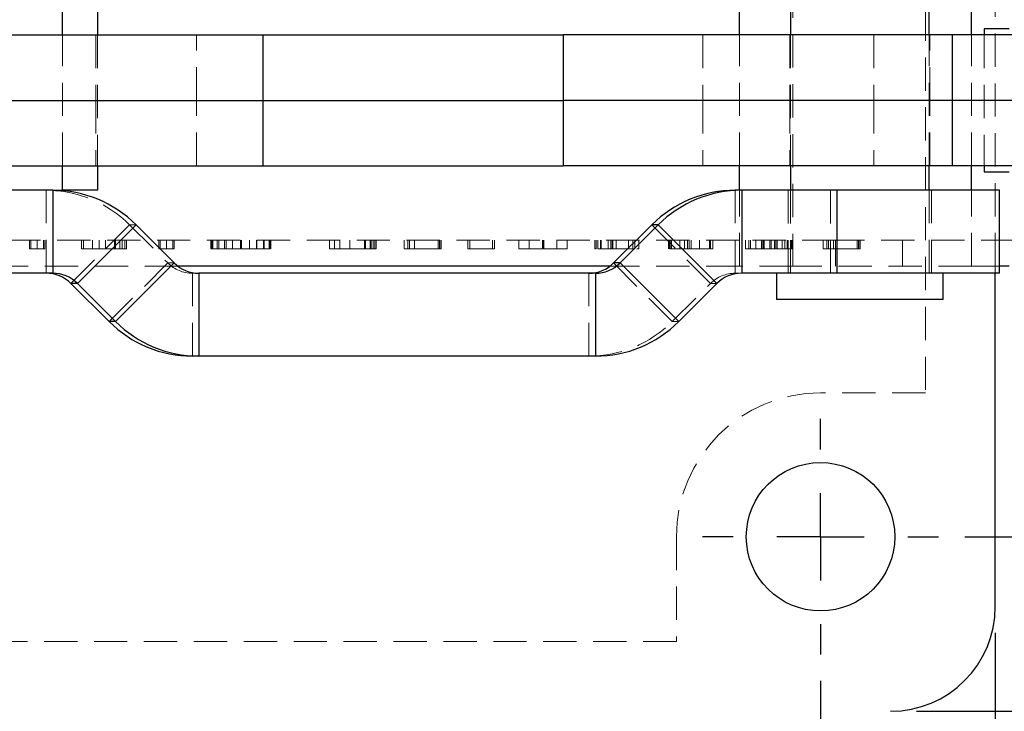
# Model space of a CAD drawing. Header units: millimetres. Extents: x 37 to 402, y 8 to 280.
# Tile 17 of 39: x 168 to 206, y 108 to 134. Entities that reach past the tile are written whole.
import ezdxf

# ---------------------------------------------------------------- set-up
doc = ezdxf.new("R2010")
doc.units = ezdxf.units.MM
doc.linetypes.add('HIDDEN', pattern=[1.905, 1.27, -0.635])
doc.layers.add('FORMATO', color=179, linetype='Continuous')
doc.styles.add('SLDTEXTSTYLE0', font='TXT', dxfattribs={"width": 0.75})
doc.dimstyles.new('SLDDIMSTYLE2', dxfattribs={"dimtxt": 3.5, "dimasz": 3.302, "dimexe": 0, "dimexo": 0.0625, "dimgap": 0.875, "dimtad": 1, "dimdec": 3, "dimlfac": 1.5, "dimrnd": 1e-09, "dimzin": 12, "dimdsep": 46, "dimtxsty": 'SLDTEXTSTYLE0', "dimsah": 1, "dimcen": 0.09, "dimadec": 0, "dimazin": 3, "dimtfac": 1, "dimtdec": 3, "dimtofl": 0, "dimtmove": 0, "dimatfit": 3, "dimfxl": 0, "dimfrac": 2, "dimtolj": 1, "dimtzin": 12, "dimarcsym": 0})

# ---------------------------------------------------------------- blocks, each defined once
blk = doc.blocks.new('_D_5')
at = {"layer": 'FORMATO'}
for p, q in [((204.455, 147.553), (237.454, 147.553)), ((236.454, 114.22), (236.454, 147.553)), ((204.455, 114.22), (237.454, 114.22))]:
    blk.add_line(p, q, dxfattribs=at)
for points in [[(236.454, 147.553), (235.946, 144.251), (236.962, 144.251)], [(236.454, 114.22), (236.962, 117.522), (235.946, 117.522)]]:
    blk.add_solid(points, dxfattribs=at)
at = {"layer": 'FORMATO', "insert": (231.942, 128.352), "char_height": 3.5, "attachment_point": 1, "rotation": 90, "style": 'SLDTEXTSTYLE0'}
blk.add_mtext('50', dxfattribs=at)
blk = doc.blocks.new('_D_6')
at = {"layer": 'FORMATO'}
for p, q in [((202.622, 154.22), (249.692, 154.22)), ((248.692, 107.553), (248.692, 154.22)), ((202.622, 107.553), (249.692, 107.553))]:
    blk.add_line(p, q, dxfattribs=at)
for points in [[(248.692, 154.22), (248.184, 150.918), (249.2, 150.918)], [(248.692, 107.553), (249.2, 110.855), (248.184, 110.855)]]:
    blk.add_solid(points, dxfattribs=at)
at = {"layer": 'FORMATO', "insert": (244.18, 128.352), "char_height": 3.5, "attachment_point": 1, "rotation": 90, "style": 'SLDTEXTSTYLE0'}
blk.add_mtext('70', dxfattribs=at)
blk = doc.blocks.new('_D_7')
at = {"layer": 'FORMATO'}
for p, q in [((158.955, 108.72), (158.955, 94.475)), ((198.955, 108.72), (198.955, 94.475)), ((198.955, 95.475), (158.955, 95.475))]:
    blk.add_line(p, q, dxfattribs=at)
for points in [[(158.955, 95.475), (162.257, 94.967), (162.257, 95.983)], [(198.955, 95.475), (195.653, 95.983), (195.653, 94.967)]]:
    blk.add_solid(points, dxfattribs=at)
at = {"layer": 'FORMATO', "insert": (176.94, 99.987), "char_height": 3.5, "attachment_point": 1, "style": 'SLDTEXTSTYLE0'}
blk.add_mtext('60', dxfattribs=at)
blk = doc.blocks.new('_D_8')
at = {"layer": 'FORMATO'}
for p, q in [((152.289, 110.553), (152.289, 82.396)), ((205.622, 110.553), (205.622, 82.396)), ((205.622, 83.396), (152.289, 83.396))]:
    blk.add_line(p, q, dxfattribs=at)
for points in [[(152.289, 83.396), (155.591, 82.888), (155.591, 83.904)], [(205.622, 83.396), (202.32, 83.904), (202.32, 82.888)]]:
    blk.add_solid(points, dxfattribs=at)
at = {"layer": 'FORMATO', "insert": (176.94, 87.908), "char_height": 3.5, "attachment_point": 1, "style": 'SLDTEXTSTYLE0'}
blk.add_mtext('80', dxfattribs=at)
blk = doc.blocks.new('SW_CENTERMARKSYMBOL_3')
at = {"layer": 'FORMATO', "color": 0}
for p, q in [((0, 3.333), (0, 4.5)), ((0, 0), (0, 1.667)), ((-3.333, 0), (-4.5, 0)), ((0, 0), (-1.667, 0)), ((0, 0), (0, -1.667)), ((0, 0), (1.667, 0)), ((3.333, 0), (4.5, 0)), ((0, -3.333), (0, -4.5))]:
    blk.add_line(p, q, dxfattribs=at)

msp = doc.modelspace()

# ---------------------------------------------------------------- linework, layer by layer
at = {"color": 7, "linetype": 'HIDDEN', "lineweight": 18}
for p, q in [((202.95535, 142.05287), (202.95535, 119.71953)), ((197.89811, 137.21953), (197.89811, 124.55287)), ((205.62202, 124.55287), (205.62202, 137.21953)), ((170.03085, 128.3862), (170.03085, 133.3862)), ((171.30429, 133.3862), (171.30429, 130.8862)), ((171.36419, 133.3862), (171.36419, 128.3862)), ((175.14335, 130.8862), (175.14335, 133.3862)), ((194.45995, 133.3862), (194.45995, 130.8862)), ((195.85963, 128.3862), (195.85963, 133.3862)), ((197.78724, 133.3862), (197.78724, 130.8862)), ((197.80808, 133.3862), (197.80808, 128.3862)), ((200.98212, 133.3862), (200.98212, 130.8862)), ((203.09974, 128.3862), (203.09974, 133.3862)), ((203.12057, 130.8862), (203.12057, 133.3862)), ((204.71994, 128.3862), (204.71994, 133.3862)), ((205.20033, 133.3862), (205.20033, 128.3862)), ((171.30429, 130.8862), (171.30429, 128.3862)), ((175.14335, 128.3862), (175.14335, 130.8862)), ((194.45995, 130.8862), (194.45995, 128.3862)), ((197.78724, 130.8862), (197.78724, 128.3862)), ((200.98212, 130.8862), (200.98212, 128.3862)), ((203.12057, 128.3862), (203.12057, 130.8862)), ((169.40651, 124.2862), (169.40651, 127.45287)), ((195.69771, 124.2862), (195.69771, 127.45287)), ((195.85963, 124.55287), (195.85963, 127.45287)), ((197.72058, 127.45287), (197.72058, 124.2862)), ((197.80808, 127.45287), (197.80808, 124.2862)), ((199.33049, 127.45287), (199.33049, 124.2862)), ((203.09974, 124.2862), (203.09974, 127.45287)), ((203.18724, 124.2862), (203.18724, 127.45287)), ((204.71994, 124.55287), (204.71994, 127.45287)), ((170.34914, 123.89568), (172.58788, 126.13485)), ((172.83509, 126.13485), (172.58788, 126.13485)), ((172.58788, 126.13485), (174.04573, 124.67672)), ((194.75508, 123.89568), (192.51633, 126.13485)), ((195.85963, 125.55287), (166.38888, 125.55287)), ((168.763, 125.21953), (168.763, 125.55287)), ((168.81692, 125.21953), (168.81692, 125.55287)), ((169.05704, 125.21953), (169.05704, 125.55287)), ((169.05789, 125.21953), (169.05789, 125.55287)), ((169.0621, 125.21953), (169.0621, 125.55287)), ((169.30222, 125.21953), (169.30222, 125.55287)), ((169.35614, 125.21953), (169.35614, 125.55287)), ((170.74732, 125.21953), (170.74732, 125.55287)), ((170.8341, 125.21953), (170.8341, 125.55287)), ((171.17869, 125.21953), (171.17869, 125.55287)), ((171.42134, 125.21953), (171.42134, 125.55287)), ((171.66398, 125.21953), (171.66398, 125.55287)), ((172.01279, 125.21953), (172.01279, 125.55287)), ((172.04817, 125.21953), (172.04817, 125.55287)), ((172.22005, 125.21953), (172.22005, 125.55287)), ((172.31104, 125.21953), (172.31104, 125.55287)), ((172.40709, 125.21953), (172.40709, 125.55287)), ((172.47281, 125.21953), (172.47281, 125.55287)), ((173.70222, 125.21953), (173.70222, 125.55287)), ((173.75614, 125.21953), (173.75614, 125.55287)), ((173.99626, 125.21953), (173.99626, 125.55287)), ((173.9971, 125.21953), (173.9971, 125.55287)), ((174.00131, 125.21953), (174.00131, 125.55287)), ((174.24143, 125.21953), (174.24143, 125.55287)), ((174.29535, 125.21953), (174.29535, 125.55287)), ((175.6941, 125.55287), (175.6941, 125.21953)), ((175.72107, 125.21953), (175.72107, 125.55287)), ((175.7396, 125.55287), (175.7396, 125.21953)), ((175.76404, 125.21953), (175.76404, 125.55287)), ((175.92918, 125.21953), (175.92918, 125.55287)), ((175.99405, 125.21953), (175.99405, 125.55287)), ((176.20721, 125.21953), (176.20721, 125.55287)), ((176.27293, 125.21953), (176.27293, 125.55287)), ((176.51726, 125.21953), (176.51726, 125.55287)), ((176.81888, 125.21953), (176.81888, 125.55287)), ((176.85596, 125.21953), (176.85596, 125.55287)), ((177.16011, 125.21953), (177.16011, 125.55287)), ((177.43308, 125.21953), (177.43308, 125.55287)), ((177.44741, 125.21953), (177.44741, 125.55287)), ((177.70016, 125.21953), (177.70016, 125.55287)), ((177.72039, 125.21953), (177.72039, 125.55287)), ((177.90827, 125.21953), (177.90827, 125.55287)), ((177.93622, 125.21953), (177.93622, 125.55287)), ((177.95039, 125.21953), (177.95039, 125.55287)), ((177.97318, 125.21953), (177.97318, 125.55287)), ((180.213, 125.21953), (180.213, 125.55287)), ((180.40908, 125.21953), (180.40908, 125.55287)), ((180.60516, 125.21953), (180.60516, 125.55287)), ((180.98996, 125.21953), (180.98996, 125.55287)), ((181.55246, 125.21953), (181.55246, 125.55287)), ((181.58984, 125.21953), (181.58984, 125.55287)), ((181.76754, 125.21953), (181.76754, 125.55287)), ((181.81288, 125.21953), (181.81288, 125.55287)), ((181.87722, 125.21953), (181.87722, 125.55287)), ((181.94094, 125.21953), (181.94094, 125.55287)), ((181.94523, 125.21953), (181.94523, 125.55287)), ((181.99486, 125.21953), (181.99486, 125.55287)), ((183.0679, 125.21953), (183.0679, 125.55287)), ((183.20087, 125.21953), (183.20087, 125.55287)), ((183.26398, 125.21953), (183.26398, 125.55287)), ((183.46006, 125.21953), (183.46006, 125.55287)), ((184.35773, 125.21953), (184.35773, 125.55287)), ((184.4092, 125.21953), (184.4092, 125.55287)), ((184.41165, 125.21953), (184.41165, 125.55287)), ((184.42575, 125.21953), (184.42575, 125.55287)), ((184.47967, 125.21953), (184.47967, 125.55287)), ((185.49143, 125.21953), (185.49143, 125.55287)), ((185.5668, 125.21953), (185.5668, 125.55287)), ((186.43812, 125.21953), (186.43812, 125.55287)), ((186.51104, 125.21953), (186.51104, 125.55287)), ((187.44437, 125.21953), (187.44437, 125.55287)), ((187.83653, 125.21953), (187.83653, 125.55287)), ((188.33837, 125.21953), (188.33837, 125.55287)), ((188.3592, 125.21953), (188.3592, 125.55287)), ((188.37084, 125.21953), (188.37084, 125.55287)), ((188.39168, 125.21953), (188.39168, 125.55287)), ((188.89536, 125.21953), (188.89536, 125.55287)), ((189.28751, 125.21953), (189.28751, 125.55287)), ((190.33849, 125.21953), (190.33849, 125.55287)), ((190.39732, 125.21953), (190.39732, 125.55287)), ((190.45614, 125.21953), (190.45614, 125.55287)), ((190.56337, 125.21953), (190.56337, 125.55287)), ((190.58237, 125.21953), (190.58237, 125.55287)), ((190.8483, 125.21953), (190.8483, 125.55287)), ((190.95001, 125.21953), (190.95001, 125.55287)), ((191.00884, 125.21953), (191.00884, 125.55287)), ((191.02783, 125.21953), (191.02783, 125.55287)), ((191.15344, 125.21953), (191.15344, 125.55287)), ((191.63261, 125.21953), (191.63261, 125.55287)), ((191.78825, 125.21953), (191.78825, 125.55287)), ((191.79376, 125.21953), (191.79376, 125.55287)), ((191.8679, 125.21953), (191.8679, 125.55287)), ((192.02477, 125.21953), (192.02477, 125.55287)), ((193.15418, 125.21953), (193.15418, 125.55287)), ((193.19339, 125.21953), (193.19339, 125.55287)), ((193.23874, 125.21953), (193.23874, 125.55287)), ((193.25528, 125.21953), (193.25528, 125.55287)), ((193.27305, 125.21953), (193.27305, 125.55287)), ((193.58555, 125.21953), (193.58555, 125.55287)), ((193.76754, 125.21953), (193.76754, 125.55287)), ((193.87722, 125.21953), (193.87722, 125.55287)), ((193.93604, 125.21953), (193.93604, 125.55287)), ((194.01508, 125.21953), (194.01508, 125.55287)), ((194.33065, 125.21953), (194.33065, 125.55287)), ((194.72281, 125.21953), (194.72281, 125.55287)), ((194.75896, 125.21953), (194.75896, 125.55287)), ((194.76141, 125.21953), (194.76141, 125.55287)), ((194.84045, 125.21953), (194.84045, 125.55287)), ((199.5289, 125.55287), (195.85963, 125.55287)), ((195.85963, 125.55287), (195.85963, 124.55287)), ((196.08751, 125.21953), (196.08751, 125.55287)), ((196.21864, 125.21953), (196.21864, 125.55287)), ((196.28359, 125.21953), (196.28359, 125.55287)), ((196.47967, 125.21953), (196.47967, 125.55287)), ((196.70761, 125.21953), (196.70761, 125.55287)), ((196.75602, 125.21953), (196.75602, 125.55287)), ((196.78114, 125.21953), (196.78114, 125.55287)), ((196.80013, 125.21953), (196.80013, 125.55287)), ((197.02134, 125.21953), (197.02134, 125.55287)), ((197.06729, 125.21953), (197.06729, 125.55287)), ((197.20026, 125.21953), (197.20026, 125.55287)), ((197.2456, 125.21953), (197.2456, 125.55287)), ((197.3032, 125.21953), (197.3032, 125.55287)), ((197.49131, 125.21953), (197.49131, 125.55287)), ((197.59057, 125.21953), (197.59057, 125.55287)), ((197.68616, 125.21953), (197.68616, 125.55287)), ((197.69535, 125.21953), (197.69535, 125.55287)), ((197.83077, 125.21953), (197.83077, 125.55287)), ((197.87611, 125.21953), (197.87611, 125.55287)), ((199.06006, 125.21953), (199.06006, 125.55287)), ((199.19303, 125.21953), (199.19303, 125.55287)), ((199.25614, 125.21953), (199.25614, 125.55287)), ((199.45222, 125.21953), (199.45222, 125.55287)), ((206.35073, 125.55287), (199.5289, 125.55287)), ((199.5289, 125.55287), (199.5289, 124.55287)), ((200.34989, 125.21953), (200.34989, 125.55287)), ((200.40136, 125.21953), (200.40136, 125.55287)), ((200.40381, 125.21953), (200.40381, 125.55287)), ((200.4179, 125.21953), (200.4179, 125.55287)), ((200.47183, 125.21953), (200.47183, 125.55287)), ((202.077, 125.55287), (202.077, 124.55287)), ((170.8341, 125.21953), (171.17869, 125.21953)), ((172.22005, 125.21953), (172.11063, 125.21953)), ((175.72107, 125.21953), (175.73135, 125.21953)), ((176.27293, 125.21953), (176.85596, 125.21953)), ((176.85596, 125.21953), (177.44741, 125.21953)), ((177.94985, 125.21953), (177.95039, 125.21953)), ((180.60516, 125.21953), (181.55246, 125.21953)), ((183.20087, 125.21953), (184.4092, 125.21953)), ((184.41165, 125.21953), (184.4092, 125.21953)), ((184.42394, 125.21953), (184.42575, 125.21953)), ((185.5668, 125.21953), (186.43812, 125.21953)), ((190.58237, 125.21953), (191.78825, 125.21953)), ((191.79376, 125.21953), (191.78825, 125.21953)), ((194.01508, 125.21953), (193.99849, 125.21953)), ((196.21864, 125.21953), (196.78114, 125.21953)), ((196.78114, 125.21953), (196.80013, 125.21953)), ((197.59057, 125.21953), (197.83077, 125.21953)), ((199.19303, 125.21953), (200.40136, 125.21953)), ((200.40381, 125.21953), (200.40136, 125.21953)), ((200.4161, 125.21953), (200.4179, 125.21953)), ((174.43572, 124.55287), (166.38888, 124.55287)), ((171.80698, 122.43755), (174.04573, 124.67672)), ((174.29294, 124.67672), (174.04573, 124.67672)), ((195.85963, 124.55287), (190.91571, 124.55287)), ((193.29723, 122.43755), (191.05849, 124.67672)), ((197.89811, 124.55287), (195.85963, 124.55287)), ((204.71994, 124.55287), (197.89811, 124.55287)), ((205.78743, 124.55287), (204.71994, 124.55287)), ((205.62202, 124.2862), (205.62202, 124.55287)), ((175.23557, 124.2862), (174.98836, 124.2862)), ((174.98836, 121.11953), (174.98836, 124.2862)), ((190.11586, 121.11953), (190.11586, 124.2862)), ((195.94492, 124.2862), (195.69771, 124.2862)), ((193.29723, 122.43755), (194.75508, 123.89568)), ((195.00229, 123.89568), (194.75508, 123.89568)), ((193.54445, 122.43755), (193.29723, 122.43755)), ((202.95535, 119.71953), (198.95535, 119.71953)), ((193.45535, 114.21953), (193.45535, 110.21953)), ((193.45535, 110.21953), (164.45535, 110.21953))]:
    msp.add_line(p, q, dxfattribs=at)
at = {"color": 7, "linetype": 'Continuous', "lineweight": 25}
for p, q in [((170.03085, 133.3862), (170.03085, 134.31953)), ((171.36419, 134.31953), (171.36419, 133.3862)), ((197.80808, 134.31953), (197.80808, 133.3862)), ((203.09974, 133.3862), (203.09974, 134.31953)), ((166.50283, 133.3862), (177.6667, 133.3862)), ((177.6667, 133.3862), (177.6667, 130.8862)), ((177.6667, 133.3862), (189.13376, 133.3862)), ((189.13376, 133.3862), (189.13376, 130.8862)), ((203.97954, 133.3862), (189.13376, 133.3862)), ((203.97954, 133.3862), (203.97954, 130.8862)), ((210.58187, 133.3862), (203.97954, 133.3862)), ((205.20033, 133.61953), (205.20033, 133.3862)), ((206.14602, 133.61953), (205.20033, 133.61953)), ((166.56892, 130.8862), (177.6667, 130.8862)), ((177.6667, 130.8862), (177.6667, 128.3862)), ((177.6667, 130.8862), (189.13376, 130.8862)), ((189.13376, 130.8862), (189.13376, 128.3862)), ((203.97954, 130.8862), (189.13376, 130.8862)), ((203.97954, 130.8862), (203.97954, 128.3862)), ((210.58187, 130.8862), (203.97954, 130.8862)), ((166.50142, 128.3862), (177.6667, 128.3862)), ((170.03085, 127.45287), (170.03085, 128.3862)), ((171.36419, 128.3862), (171.36419, 127.45287)), ((177.6667, 128.3862), (189.13376, 128.3862)), ((203.97954, 128.3862), (189.13376, 128.3862)), ((197.80808, 128.3862), (197.80808, 127.45287)), ((203.09974, 127.45287), (203.09974, 128.3862)), ((210.58187, 128.3862), (203.97954, 128.3862)), ((205.20033, 128.3862), (205.20033, 128.15287)), ((205.20033, 128.15287), (206.14602, 128.15287)), ((169.65372, 127.45287), (166.4419, 127.45287)), ((169.65372, 127.45287), (169.65372, 124.2862)), ((169.65372, 127.45287), (170.03085, 127.45287)), ((171.36419, 127.45287), (170.03085, 127.45287)), ((195.94492, 127.45287), (195.69771, 127.45287)), ((195.94492, 127.45287), (195.94492, 124.2862)), ((199.5777, 127.45287), (195.94492, 127.45287)), ((199.5777, 127.45287), (199.5777, 124.2862)), ((205.78743, 127.45287), (199.5777, 127.45287)), ((205.78743, 124.2862), (205.78743, 127.45287)), ((172.83509, 126.13485), (170.59635, 123.89568)), ((174.29294, 124.67672), (172.83509, 126.13485)), ((191.05849, 124.67672), (192.51633, 126.13485)), ((192.76354, 126.13485), (191.3057, 124.67672)), ((192.76354, 126.13485), (192.51633, 126.13485)), ((192.76354, 126.13485), (195.00229, 123.89568)), ((174.29294, 124.67672), (172.05419, 122.43755)), ((190.91571, 124.55287), (174.43572, 124.55287)), ((191.3057, 124.67672), (191.05849, 124.67672)), ((191.3057, 124.67672), (193.54445, 122.43755)), ((206.14602, 124.55287), (205.78743, 124.55287)), ((169.65372, 124.2862), (166.02094, 124.2862)), ((175.23557, 124.2862), (175.23557, 121.11953)), ((190.36307, 124.2862), (175.23557, 124.2862)), ((190.36307, 124.2862), (190.36307, 121.11953)), ((199.5777, 124.2862), (195.94492, 124.2862)), ((197.27891, 124.2862), (197.27891, 123.2862)), ((205.78743, 124.2862), (199.5777, 124.2862)), ((203.62891, 123.2862), (203.62891, 124.2862)), ((205.62202, 111.55287), (205.62202, 124.2862)), ((170.59635, 123.89568), (170.34914, 123.89568)), ((170.34914, 123.89568), (171.80698, 122.43755)), ((172.05419, 122.43755), (170.59635, 123.89568)), ((195.00229, 123.89568), (193.54445, 122.43755)), ((203.62891, 123.2862), (197.27891, 123.2862)), ((172.05419, 122.43755), (171.80698, 122.43755)), ((175.23557, 121.11953), (174.98836, 121.11953)), ((190.36307, 121.11953), (175.23557, 121.11953))]:
    msp.add_line(p, q, dxfattribs=at)
at = {"color": 8, "linetype": 'Continuous', "lineweight": 25}
for p, q in [((195.85963, 133.3862), (195.85963, 134.31953)), ((204.71994, 133.3862), (204.71994, 134.31953)), ((195.85963, 127.45287), (195.85963, 128.3862)), ((204.71994, 127.45287), (204.71994, 128.3862))]:
    msp.add_line(p, q, dxfattribs=at)
at = {"color": 7, "linetype": 'Continuous', "lineweight": 25}
msp.add_circle((198.95535, 114.21953), 2.83333, dxfattribs=at)
at = {"color": 7, "linetype": 'HIDDEN', "lineweight": 18}
for centre, radius, start, end in [((169.40644, 122.95415), 4.49871, 44.993219, 89.999068), ((174.98838, 125.61915), 1.33295, 224.993229, 269.999078), ((195.69773, 122.95324), 1.33295, 90.000935, 135.006731), ((190.11578, 125.61825), 4.49872, 270.000956, 315.006764), ((198.95535, 114.21953), 5.5, 90, 180)]:
    msp.add_arc(centre, radius, start, end, dxfattribs=at)
at = {"color": 7, "linetype": 'Continuous', "lineweight": 25}
for centre, radius, start, end in [((169.65365, 122.95415), 4.49871, 44.993216, 89.999064), ((195.69778, 122.95415), 4.49872, 90.000937, 135.006767), ((195.94499, 122.95415), 4.49871, 90.000926, 135.006794), ((175.23559, 125.61915), 1.33295, 224.993235, 269.999072), ((190.11584, 125.61915), 1.33295, 270.000889, 315.00683), ((190.36305, 125.61915), 1.33295, 270.000893, 315.006773), ((169.40649, 122.95325), 1.33295, 44.99324, 89.999067), ((169.6537, 122.95324), 1.33296, 44.993302, 89.999005), ((195.94494, 122.95325), 1.33295, 90.000931, 135.006789), ((174.98843, 125.61825), 4.49872, 224.993247, 269.999037), ((175.23564, 125.61825), 4.49872, 224.993229, 269.999047), ((190.36299, 125.61826), 4.49872, 270.000967, 315.006738), ((201.62202, 111.55287), 4, 270, 0)]:
    msp.add_arc(centre, radius, start, end, dxfattribs=at)
at = {"color": 7, "linetype": 'HIDDEN', "lineweight": 18}
for points, knots in [([(168.763, 125.21953), (168.76374, 125.21953), (168.76509, 125.21953), (168.77642, 125.21953), (168.79585, 125.21953), (168.82574, 125.21953), (168.86766, 125.21953), (168.92119, 125.21953), (168.98723, 125.21953), (169.03564, 125.21953), (169.0621, 125.21953)], [0, 0, 0, 0, 0.15232317, 0.2802837, 0.38964167, 0.48270415, 0.57981113, 0.69555824, 0.8336375, 1, 1, 1, 1]), ([(169.0621, 125.21953), (169.08827, 125.21953), (169.13611, 125.21953), (169.20139, 125.21953), (169.25377, 125.21953), (169.29518, 125.21953), (169.32374, 125.21953), (169.34406, 125.21953), (169.35365, 125.21953), (169.35526, 125.21953), (169.35614, 125.21953)], [0, 0, 0, 0, 0.16747638, 0.30619834, 0.42226843, 0.51858642, 0.61074827, 0.71871274, 0.84680722, 1, 1, 1, 1]), ([(170.74732, 125.21953), (170.74782, 125.21953), (170.74875, 125.21953), (170.75084, 125.21953), (170.75908, 125.21953), (170.76776, 125.21953), (170.78001, 125.21953), (170.79563, 125.21953), (170.81403, 125.21953), (170.82728, 125.21953), (170.8341, 125.21953)], [0, 0, 0, 0, 0.20655317, 0.38098825, 0.52593921, 0.64506436, 0.74756017, 0.82966551, 0.91240733, 1, 1, 1, 1]), ([(171.17869, 125.21953), (171.17934, 125.21953), (171.18061, 125.21953), (171.19003, 125.21953), (171.20455, 125.21953), (171.22637, 125.21953), (171.25492, 125.21953), (171.29029, 125.21953), (171.33147, 125.21953), (171.38086, 125.21953), (171.4359, 125.21953), (171.49877, 125.21953), (171.56788, 125.21953), (171.64348, 125.21953), (171.726, 125.21953), (171.81554, 125.21953), (171.91196, 125.21953), (171.97849, 125.21953), (172.01279, 125.21953)], [0, 0, 0, 0, 0.08570078, 0.16552495, 0.23970746, 0.30811365, 0.37175139, 0.43170095, 0.48785621, 0.542026, 0.59442123, 0.64673184, 0.69905705, 0.75298945, 0.80927513, 0.86911247, 0.93253141, 1, 1, 1, 1]), ([(172.01279, 125.21953), (172.046, 125.21953), (172.11162, 125.21953), (172.20481, 125.21953), (172.28618, 125.21953), (172.34939, 125.21953), (172.39355, 125.21953), (172.42243, 125.21953), (172.44028, 125.21953), (172.4538, 125.21953), (172.46411, 125.21953), (172.46917, 125.21953), (172.47271, 125.21953), (172.47277, 125.21953), (172.47281, 125.21953)], [0, 0, 0, 0, 0.15721035, 0.31063332, 0.44692618, 0.55047832, 0.62494839, 0.6736927, 0.7123862, 0.75531278, 0.80330615, 0.85867081, 0.92278492, 1, 1, 1, 1]), ([(172.47281, 125.21953), (172.47248, 125.21953), (172.4719, 125.21953), (172.46797, 125.21953), (172.46159, 125.21953), (172.45548, 125.21953), (172.448, 125.21953), (172.43686, 125.21953), (172.42239, 125.21953), (172.41246, 125.21953), (172.40709, 125.21953)], [0, 0, 0, 0, 0.233662, 0.42246122, 0.56721062, 0.68863928, 0.77630592, 0.85296818, 0.92033461, 1, 1, 1, 1]), ([(173.70222, 125.21953), (173.70295, 125.21953), (173.70431, 125.21953), (173.71563, 125.21953), (173.73507, 125.21953), (173.76496, 125.21953), (173.80687, 125.21953), (173.8604, 125.21953), (173.92645, 125.21953), (173.97486, 125.21953), (174.00131, 125.21953)], [0, 0, 0, 0, 0.15232317, 0.2802837, 0.38964167, 0.48270415, 0.57981113, 0.69555824, 0.8336375, 1, 1, 1, 1]), ([(174.00131, 125.21953), (174.02748, 125.21953), (174.07533, 125.21953), (174.14061, 125.21953), (174.19299, 125.21953), (174.23439, 125.21953), (174.26295, 125.21953), (174.28328, 125.21953), (174.29286, 125.21953), (174.29448, 125.21953), (174.29535, 125.21953)], [0, 0, 0, 0, 0.167476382, 0.306198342, 0.422268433, 0.518586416, 0.61074827, 0.718712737, 0.846807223, 1, 1, 1, 1]), ([(175.70855, 125.21953), (175.70323, 125.21953), (175.68871, 125.21953), (175.69944, 125.21953), (175.71384, 125.21953), (175.72107, 125.21953)], [0, 0, 0, 0, 0.22347427, 0.61006773, 1, 1, 1, 1]), ([(175.74354, 125.21953), (175.74257, 125.21953), (175.73985, 125.21953), (175.76376, 125.21953), (175.80397, 125.21953), (175.88299, 125.21953), (175.94962, 125.21953), (175.99405, 125.21953)], [0, 0, 0, 0, 0.06432475, 0.18052631, 0.29772837, 0.53174188, 1, 1, 1, 1]), ([(175.99405, 125.21953), (176.01878, 125.21953), (176.06292, 125.21953), (176.12192, 125.21953), (176.1677, 125.21953), (176.20246, 125.21953), (176.22877, 125.21953), (176.24714, 125.21953), (176.26089, 125.21953), (176.26883, 125.21953), (176.27293, 125.21953)], [0, 0, 0, 0, 0.24537273, 0.43807782, 0.58679348, 0.70110749, 0.79119525, 0.86089892, 0.92804637, 1, 1, 1, 1]), ([(177.44741, 125.21953), (177.45121, 125.21953), (177.45876, 125.21953), (177.47288, 125.21953), (177.48947, 125.21953), (177.51269, 125.21953), (177.54271, 125.21953), (177.58343, 125.21953), (177.63693, 125.21953), (177.67741, 125.21953), (177.70016, 125.21953)], [0, 0, 0, 0, 0.07209611, 0.14341138, 0.2216527, 0.30636518, 0.41756196, 0.55970094, 0.75254151, 1, 1, 1, 1]), ([(177.70016, 125.21953), (177.72518, 125.21953), (177.77019, 125.21953), (177.83062, 125.21953), (177.87778, 125.21953), (177.91154, 125.21953), (177.93453, 125.21953), (177.93799, 125.21953), (177.92716, 125.21953), (177.91515, 125.21953), (177.90827, 125.21953)], [0, 0, 0, 0, 0.21848228, 0.39316468, 0.52994302, 0.63113382, 0.70749177, 0.77971477, 0.87377964, 1, 1, 1, 1]), ([(177.95039, 125.21953), (177.95851, 125.21953), (177.97099, 125.21953), (177.96961, 125.21953), (177.96912, 125.21953)], [0, 0, 0, 0, 0.65014085, 1, 1, 1, 1]), ([(180.213, 125.21953), (180.21351, 125.21953), (180.21452, 125.21953), (180.22165, 125.21953), (180.23566, 125.21953), (180.25624, 125.21953), (180.28321, 125.21953), (180.31806, 125.21953), (180.36076, 125.21953), (180.39211, 125.21953), (180.40908, 125.21953)], [0, 0, 0, 0, 0.06905503, 0.13614289, 0.21158208, 0.30326861, 0.42697252, 0.58167306, 0.77355099, 1, 1, 1, 1]), ([(180.40908, 125.21953), (180.42646, 125.21953), (180.45802, 125.21953), (180.5009, 125.21953), (180.53543, 125.21953), (180.56218, 125.21953), (180.58297, 125.21953), (180.5965, 125.21953), (180.60366, 125.21953), (180.60466, 125.21953), (180.60516, 125.21953)], [0, 0, 0, 0, 0.23177102, 0.42082793, 0.57544077, 0.69643179, 0.79058611, 0.86393428, 0.93098412, 1, 1, 1, 1]), ([(181.55246, 125.21953), (181.55674, 125.21953), (181.56501, 125.21953), (181.5812, 125.21953), (181.60001, 125.21953), (181.62271, 125.21953), (181.64935, 125.21953), (181.68188, 125.21953), (181.72172, 125.21953), (181.75119, 125.21953), (181.76754, 125.21953)], [0, 0, 0, 0, 0.093069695, 0.180108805, 0.27154947, 0.372505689, 0.488512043, 0.623058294, 0.790842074, 1, 1, 1, 1]), ([(181.76754, 125.21953), (181.7839, 125.21953), (181.81302, 125.21953), (181.85202, 125.21953), (181.88257, 125.21953), (181.90587, 125.21953), (181.92335, 125.21953), (181.93411, 125.21953), (181.9399, 125.21953), (181.94059, 125.21953), (181.94094, 125.21953)], [0, 0, 0, 0, 0.24093166, 0.42878133, 0.57877368, 0.69588198, 0.7888733, 0.86138068, 0.93016722, 1, 1, 1, 1]), ([(181.94523, 125.21953), (181.95053, 125.21953), (181.96002, 125.21953), (181.97305, 125.21953), (181.98113, 125.21953), (181.98861, 125.21953), (181.99331, 125.21953), (181.9944, 125.21953), (181.99486, 125.21953)], [0, 0, 0, 0, 0.250511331, 0.448662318, 0.608364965, 0.718760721, 0.87820418, 1, 1, 1, 1]), ([(183.0679, 125.21953), (183.06827, 125.21953), (183.06897, 125.21953), (183.07657, 125.21953), (183.09045, 125.21953), (183.11521, 125.21953), (183.15259, 125.21953), (183.1851, 125.21953), (183.20087, 125.21953)], [0, 0, 0, 0, 0.16678551, 0.31276236, 0.43937964, 0.5590309, 0.78614469, 1, 1, 1, 1]), ([(184.4092, 125.21953), (184.41421, 125.21953), (184.4243, 125.21953), (184.43818, 125.21953), (184.45191, 125.21953), (184.46144, 125.21953), (184.47147, 125.21953), (184.47593, 125.21953), (184.47896, 125.21953), (184.47942, 125.21953), (184.47967, 125.21953)], [0, 0, 0, 0, 0.077192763, 0.155693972, 0.243967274, 0.34851113, 0.472980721, 0.622574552, 0.798832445, 1, 1, 1, 1]), ([(185.49143, 125.21953), (185.4916, 125.21953), (185.49191, 125.21953), (185.49573, 125.21953), (185.50063, 125.21953), (185.50858, 125.21953), (185.51977, 125.21953), (185.53321, 125.21953), (185.54942, 125.21953), (185.56083, 125.21953), (185.5668, 125.21953)], [0, 0, 0, 0, 0.19861708, 0.36707153, 0.50645325, 0.61712461, 0.711213, 0.80594362, 0.89847242, 1, 1, 1, 1]), ([(186.43812, 125.21953), (186.44348, 125.21953), (186.45385, 125.21953), (186.46842, 125.21953), (186.48197, 125.21953), (186.49166, 125.21953), (186.50057, 125.21953), (186.5061, 125.21953), (186.51079, 125.21953), (186.51095, 125.21953), (186.51104, 125.21953)], [0, 0, 0, 0, 0.09211744, 0.17814046, 0.26438081, 0.368276, 0.48843438, 0.63066035, 0.79852117, 1, 1, 1, 1]), ([(187.44437, 125.21953), (187.44494, 125.21953), (187.44604, 125.21953), (187.4554, 125.21953), (187.47066, 125.21953), (187.49147, 125.21953), (187.5202, 125.21953), (187.55592, 125.21953), (187.60019, 125.21953), (187.65165, 125.21953), (187.71139, 125.21953), (187.78163, 125.21953), (187.85931, 125.21953), (187.94641, 125.21953), (188.04339, 125.21953), (188.15059, 125.21953), (188.2678, 125.21953), (188.34931, 125.21953), (188.39168, 125.21953)], [0, 0, 0, 0, 0.07862761, 0.15385016, 0.22614562, 0.29568953, 0.36188017, 0.42474756, 0.48452413, 0.54160671, 0.59692829, 0.65074048, 0.70399716, 0.75788933, 0.81310951, 0.87152663, 0.93323166, 1, 1, 1, 1]), ([(188.39168, 125.21953), (188.43219, 125.21953), (188.51033, 125.21953), (188.62239, 125.21953), (188.7246, 125.21953), (188.81715, 125.21953), (188.89983, 125.21953), (188.97479, 125.21953), (189.03962, 125.21953), (189.09651, 125.21953), (189.14485, 125.21953), (189.18563, 125.21953), (189.21952, 125.21953), (189.24438, 125.21953), (189.26384, 125.21953), (189.27788, 125.21953), (189.28553, 125.21953), (189.28684, 125.21953), (189.28751, 125.21953)], [0, 0, 0, 0, 0.06500107, 0.12539013, 0.18156532, 0.23474678, 0.28626724, 0.33707721, 0.38885276, 0.44188841, 0.49748627, 0.55649716, 0.61916386, 0.68618445, 0.75747032, 0.83360126, 0.91438944, 1, 1, 1, 1]), ([(190.33849, 125.21953), (190.33855, 125.21953), (190.33866, 125.21953), (190.34107, 125.21953), (190.34494, 125.21953), (190.35138, 125.21953), (190.36078, 125.21953), (190.3715, 125.21953), (190.38371, 125.21953), (190.39273, 125.21953), (190.39732, 125.21953)], [0, 0, 0, 0, 0.193087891, 0.367869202, 0.517855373, 0.642368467, 0.746309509, 0.834678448, 0.91595249, 1, 1, 1, 1]), ([(190.45614, 125.21953), (190.45643, 125.21953), (190.45699, 125.21953), (190.46269, 125.21953), (190.47362, 125.21953), (190.48775, 125.21953), (190.5062, 125.21953), (190.52866, 125.21953), (190.55444, 125.21953), (190.57272, 125.21953), (190.58236, 125.21953)], [0, 0, 0, 0, 0.150873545, 0.287229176, 0.405174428, 0.516984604, 0.626021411, 0.741340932, 0.863582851, 1, 1, 1, 1]), ([(191.78825, 125.21953), (191.79386, 125.21953), (191.80519, 125.21953), (191.82086, 125.21953), (191.83603, 125.21953), (191.84725, 125.21953), (191.85792, 125.21953), (191.86275, 125.21953), (191.86766, 125.21953), (191.86782, 125.21953), (191.8679, 125.21953)], [0, 0, 0, 0, 0.08669064, 0.17476658, 0.27198843, 0.37684782, 0.4961948, 0.63950694, 0.80615383, 1, 1, 1, 1]), ([(191.9429, 125.21953), (191.95598, 125.21953), (192.02266, 125.21953), (192.02383, 125.21953), (192.02477, 125.21953)], [0, 0, 0, 0, 0.19622517, 1, 1, 1, 1]), ([(193.19339, 125.21953), (193.19358, 125.21953), (193.19392, 125.21953), (193.19466, 125.21953), (193.19793, 125.21953), (193.20199, 125.21953), (193.20853, 125.21953), (193.21596, 125.21953), (193.23049, 125.21953), (193.24712, 125.21953), (193.26617, 125.21953), (193.28605, 125.21953), (193.3097, 125.21953), (193.35037, 125.21953), (193.41067, 125.21953), (193.49606, 125.21953), (193.59342, 125.21953), (193.70068, 125.21953), (193.81577, 125.21953), (193.8955, 125.21953), (193.93604, 125.21953)], [0, 0, 0, 0, 0.0328592, 0.0603806, 0.08408481, 0.10473878, 0.1240428, 0.14263512, 0.16556826, 0.19733544, 0.21880052, 0.24522194, 0.27702448, 0.31405164, 0.4010561, 0.50317697, 0.61724522, 0.73856077, 0.86708045, 1, 1, 1, 1]), ([(193.93604, 125.21953), (193.96792, 125.21953), (194.03001, 125.21953), (194.12011, 125.21953), (194.20398, 125.21953), (194.28159, 125.21953), (194.35243, 125.21953), (194.41792, 125.21953), (194.47591, 125.21953), (194.52873, 125.21953), (194.57425, 125.21953), (194.61518, 125.21953), (194.64765, 125.21953), (194.67555, 125.21953), (194.69716, 125.21953), (194.71136, 125.21953), (194.72114, 125.21953), (194.72225, 125.21953), (194.72281, 125.21953)], [0, 0, 0, 0, 0.08092196, 0.15756902, 0.2295428, 0.2979116, 0.36318426, 0.42486758, 0.48482806, 0.54290608, 0.60012655, 0.65600476, 0.71219705, 0.76856597, 0.82544498, 0.88279209, 0.94085161, 1, 1, 1, 1]), ([(194.75896, 125.21953), (194.76455, 125.21953), (194.77602, 125.21953), (194.7923, 125.21953), (194.80728, 125.21953), (194.81936, 125.21953), (194.82941, 125.21953), (194.83563, 125.21953), (194.84008, 125.21953), (194.84032, 125.21953), (194.84045, 125.21953)], [0, 0, 0, 0, 0.0866605, 0.17757853, 0.27676854, 0.38601791, 0.50820367, 0.64912481, 0.81256769, 1, 1, 1, 1]), ([(196.08751, 125.21953), (196.08786, 125.21953), (196.08851, 125.21953), (196.09635, 125.21953), (196.10935, 125.21953), (196.13418, 125.21953), (196.17089, 125.21953), (196.20306, 125.21953), (196.21864, 125.21953)], [0, 0, 0, 0, 0.16787356, 0.31480272, 0.44092436, 0.56135618, 0.78750078, 1, 1, 1, 1]), ([(196.78114, 125.21953), (196.81158, 125.21953), (196.867, 125.21953), (196.94356, 125.21953), (197.00853, 125.21953), (197.04851, 125.21953), (197.06729, 125.21953)], [0, 0, 0, 0, 0.31843164, 0.57956619, 0.80246373, 1, 1, 1, 1]), ([(197.06729, 125.21953), (197.09204, 125.21953), (197.1406, 125.21953), (197.21108, 125.21953), (197.27628, 125.21953), (197.33791, 125.21953), (197.39417, 125.21953), (197.44685, 125.21953), (197.49348, 125.21953), (197.53619, 125.21953), (197.57309, 125.21953), (197.60736, 125.21953), (197.63339, 125.21953), (197.65684, 125.21953), (197.67347, 125.21953), (197.68673, 125.21953), (197.69394, 125.21953), (197.69488, 125.21953), (197.69535, 125.21953)], [0, 0, 0, 0, 0.074445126, 0.146054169, 0.213901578, 0.279488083, 0.342577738, 0.403578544, 0.462674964, 0.52104511, 0.578827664, 0.635988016, 0.693657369, 0.751731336, 0.810827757, 0.871804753, 0.934882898, 1, 1, 1, 1]), ([(197.14314, 125.21953), (197.16065, 125.21953), (197.22778, 125.21953), (197.28887, 125.21953), (197.29841, 125.21953), (197.3032, 125.21953)], [0, 0, 0, 0, 0.14970756, 0.57383668, 1, 1, 1, 1]), ([(197.83077, 125.21953), (197.83501, 125.21953), (197.84288, 125.21953), (197.8543, 125.21953), (197.8614, 125.21953), (197.86851, 125.21953), (197.87476, 125.21953), (197.87571, 125.21953), (197.87611, 125.21953)], [0, 0, 0, 0, 0.23022881, 0.42756779, 0.58096782, 0.69785467, 0.87244386, 1, 1, 1, 1]), ([(199.06006, 125.21953), (199.06043, 125.21953), (199.06112, 125.21953), (199.06873, 125.21953), (199.08261, 125.21953), (199.10737, 125.21953), (199.14475, 125.21953), (199.17726, 125.21953), (199.19303, 125.21953)], [0, 0, 0, 0, 0.16678551, 0.31276236, 0.43937964, 0.5590309, 0.78614469, 1, 1, 1, 1]), ([(200.40136, 125.21953), (200.40636, 125.21953), (200.41645, 125.21953), (200.43033, 125.21953), (200.44407, 125.21953), (200.4536, 125.21953), (200.46362, 125.21953), (200.46809, 125.21953), (200.47111, 125.21953), (200.47158, 125.21953), (200.47183, 125.21953)], [0, 0, 0, 0, 0.07719276, 0.15569397, 0.24396727, 0.34851113, 0.47298072, 0.62257455, 0.79883244, 1, 1, 1, 1])]:
    msp.add_open_spline(points, degree=3, knots=knots, dxfattribs=at)

# ---------------------------------------------------------------- block references
at = {"layer": 'FORMATO'}
msp.add_blockref('SW_CENTERMARKSYMBOL_3', (198.95535, 114.21953), dxfattribs=at)

# ---------------------------------------------------------------- dimensions: what is measured, and where the dimension line sits
for base, p1, p2, picture, middle in [((248.69215, 154.21953), (201.62202, 107.55287), (201.62202, 154.21953), '_D_6', (248.69215, 130.93773)), ((236.45355, 147.55287), (203.45535, 114.21953), (203.45535, 147.55287), '_D_5', (236.45355, 130.93773))]:
    dim = msp.add_linear_dim(base=base, p1=p1, p2=p2, angle=90, dimstyle='SLDDIMSTYLE2', dxfattribs=at)
    dim.commit()
    dim.dimension.update_dxf_attribs({"geometry": picture, "text_midpoint": middle, "dimtype": 160})
for base, p1, p2, picture, middle in [((152.28868, 83.3959), (205.62202, 111.55287), (152.28868, 111.55287), '_D_8', (179.52571, 83.3959)), ((158.95535, 95.47495), (198.95535, 109.71953), (158.95535, 109.71953), '_D_7', (179.52571, 95.47495))]:
    dim = msp.add_linear_dim(base=base, p1=p1, p2=p2, dimstyle='SLDDIMSTYLE2', dxfattribs=at)
    dim.commit()
    dim.dimension.update_dxf_attribs({"geometry": picture, "text_midpoint": middle, "dimtype": 160})

doc.saveas('drawing.dxf')
